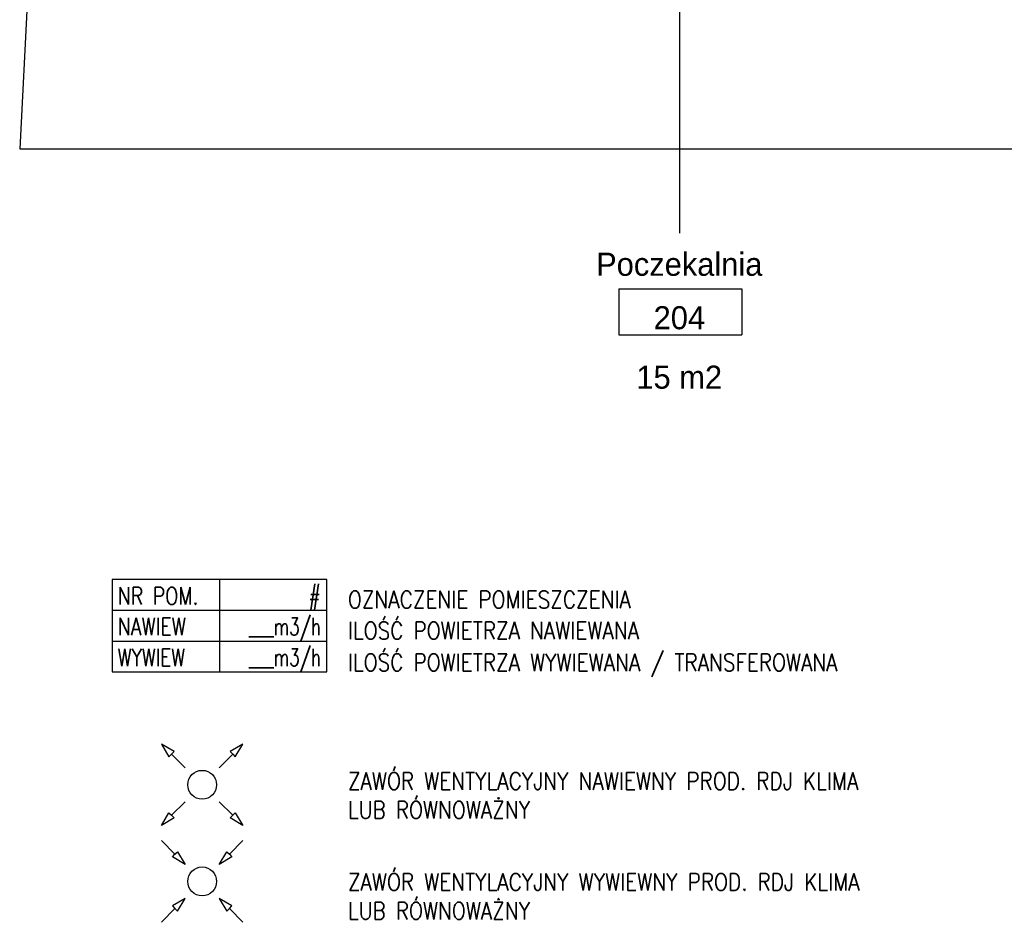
# Model space of a CAD drawing. Header units: centimetres. Extents: x -1062 to 5388, y 1642 to 2943.
# Tile 1 of 90: x -916 to -404, y 1642 to 2111. Entities that reach past the tile are written whole.
import ezdxf
from ezdxf.enums import TextEntityAlignment as Align

# ---------------------------------------------------------------- set-up
doc = ezdxf.new("R2010")
doc.units = ezdxf.units.CM
doc.layers.add('M-DIFF-RETN', color=230, linetype='Continuous', true_color=0xff007f)
doc.layers.add('M-DIFF-SUPP', color=7, linetype='Continuous', true_color=0x006dda)
for name, color, linetype in [('M-l-zo', 3, 'Continuous'), ('M-TEXT-ROOM-TAG', 86, 'Continuous'), ('M-XREF', 252, 'Continuous'), ('XREF$0$Oznaczenia pomieszczeń', 8, 'Continuous'), ('XREF$0$Oznaczenia pomieszczeń-1', 8, 'Continuous'), ('XREF$0$Ściany-2', 8, 'Continuous')]:
    doc.layers.add(name, color=color, linetype=linetype)
doc.layers.add('M-TEXT', color=5, linetype='Continuous', lineweight=9)
doc.styles.add('RomanS', font='romans.shx')
doc.styles.add('XREF$0$Arial_1', font='txt', dxfattribs={"height": 12})

# ---------------------------------------------------------------- blocks, each defined once
blk = doc.blocks.new('*U2541')
blk.add_circle((0, 0), 15)
at = {"layer": 'M-l-zo'}
for points in [[(-17.7, 17.7), (-31.8, 31.8), (-34.5, 29.2), (-42.4, 42.4), (-29.2, 34.5), (-31.8, 31.8)], [(17.7, 17.7), (31.8, 31.8), (34.5, 29.2), (42.4, 42.4), (29.2, 34.5), (31.8, 31.8)], [(-17.7, -17.7), (-31.8, -31.8), (-29.2, -34.5), (-42.4, -42.4), (-34.5, -29.2), (-31.8, -31.8)], [(17.7, -17.7), (31.8, -31.8), (29.2, -34.5), (42.4, -42.4), (34.5, -29.2), (31.8, -31.8)]]:
    blk.add_lwpolyline(points, close=True, dxfattribs=at)
at = {"width": 0.8, "flags": 4}
blk.add_attdef('AIR_FLOW', (-40.3, 45.3), '', height=16, dxfattribs=at)
blk = doc.blocks.new('*U2542')
blk.add_circle((0, 0), 15)
at = {"layer": 'M-l-zo'}
for points in [[(-42.4, 42.4), (-28.3, 28.3), (-25.6, 30.9), (-17.7, 17.7), (-30.9, 25.6), (-28.3, 28.3)], [(42.4, 42.4), (28.3, 28.3), (25.6, 30.9), (17.7, 17.7), (30.9, 25.6), (28.3, 28.3)], [(-42.4, -42.4), (-28.3, -28.3), (-30.9, -25.6), (-17.7, -17.7), (-25.6, -30.9), (-28.3, -28.3)], [(42.4, -42.4), (28.3, -28.3), (30.9, -25.6), (17.7, -17.7), (25.6, -30.9), (28.3, -28.3)]]:
    blk.add_lwpolyline(points, close=True, dxfattribs=at)
at = {"width": 0.8, "flags": 4}
blk.add_attdef('AIR_FLOW', (-40.3, 45.3), '', height=16, dxfattribs=at)
blk = doc.blocks.new('XREF$0$M_Oznaczenie pomieszczenia - Oznaczenie pomieszczenia z powierzchnią-55349-Aranżacja_01')
at = {"layer": 'XREF$0$Oznaczenia pomieszczeń'}
for p, q in [((-0.8, 0.3), (-0.8, -0.3)), ((-0.8, 0.3), (0.8, 0.3)), ((0.8, 0.3), (0.8, -0.3)), ((-0.8, -0.3), (0.8, -0.3))]:
    blk.add_line(p, q, dxfattribs=at)
blk = doc.blocks.new('XREF')
at = {"layer": 'XREF$0$Oznaczenia pomieszczeń'}
blk.add_line((-572.6, 2149.58), (-572.6, 2000.04), dxfattribs=at)
at = {"layer": 'XREF$0$Ściany-2'}
for p, q in [((-878.38, 2775.08), (-915.87, 2044.08)), ((-915.87, 2044.08), (134.28, 2044.08))]:
    blk.add_line(p, q, dxfattribs=at)
at = {"layer": 'XREF$0$Oznaczenia pomieszczeń', "xscale": 39.99999999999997, "yscale": 39.99999999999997, "zscale": 39.99999999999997}
blk.add_blockref('XREF$0$M_Oznaczenie pomieszczenia - Oznaczenie pomieszczenia z powierzchnią-55349-Aranżacja_01', (-572.18, 1959.21), dxfattribs=at)
at = {"layer": 'XREF$0$Oznaczenia pomieszczeń-1', "char_height": 12, "line_spacing_factor": 0.936439, "style": 'XREF$0$Arial_1'}
for s, insert, width, attachment_point in [('\\pxqc,t4.23333,8.46667,12.7,16.93333,21.16667,25.4,29.63333,33.86667,38.1,42.33333,46.56667,50.8,55.03333,59.26667,63.5,67.73333,71.96667,76.2,80.43333,84.66667,88.9,93.13333,97.36667,101.6,105.83333,110.06667,114.3,118.53333,122.76667,127,131.23333,135.46667;{Poczekalnia}', (-572.72, 1977.78), 92.08, 8), ('\\pxqc,t4.23333,8.46667,12.7,16.93333,21.16667,25.4,29.63333,33.86667,38.1,42.33333,46.56667,50.8,55.03333,59.26667,63.5,67.73333,71.96667,76.2,80.43333,84.66667,88.9,93.13333,97.36667,101.6,105.83333,110.06667,114.3,118.53333,122.76667,127,131.23333,135.46667;204', (-572.67, 1956.04), 9.8, 5), ('\\pxqc,t4.23333,8.46667,12.7,16.93333,21.16667,25.4,29.63333,33.86667,38.1,42.33333,46.56667,50.8,55.03333,59.26667,63.5,67.73333,71.96667,76.2,80.43333,84.66667,88.9,93.13333,97.36667,101.6,105.83333,110.06667,114.3,118.53333,122.76667,127,131.23333,135.46667;15 m2', (-572.74, 1925.12), 44.2, 5)]:
    blk.add_mtext(s, dxfattribs=dict(at, insert=insert, width=width, attachment_point=attachment_point))

msp = doc.modelspace()

# ---------------------------------------------------------------- linework, layer by layer
at = {"layer": 'M-TEXT-ROOM-TAG'}
for p, q in [((-811.99, 1819.91), (-811.99, 1771.91)), ((-811.99, 1819.91), (-811.99, 1771.91)), ((-867.82, 1803.91), (-756.16, 1803.91)), ((-867.82, 1803.91), (-756.16, 1803.91)), ((-867.82, 1787.91), (-756.16, 1787.91)), ((-867.82, 1787.91), (-756.16, 1787.91)), ((-867.82, 1771.91), (-756.16, 1771.91)), ((-867.82, 1771.91), (-756.16, 1771.91))]:
    msp.add_line(p, q, dxfattribs=at)
msp.add_lwpolyline([(-867.82, 1771.91), (-756.16, 1771.91), (-756.16, 1819.91), (-867.82, 1819.91)], close=True, dxfattribs=at)
msp.add_lwpolyline([(-867.82, 1771.91), (-756.16, 1771.91), (-756.16, 1819.91), (-867.82, 1819.91)], close=True, dxfattribs=at)

# ---------------------------------------------------------------- block references
at = {"layer": 'M-DIFF-RETN', "xscale": 0.5, "yscale": 0.5, "zscale": 0.5, "rotation": 269.9999999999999}
msp.add_blockref('*U2542', (-820.95, 1662.86), dxfattribs=at)
at = {"layer": 'M-DIFF-SUPP', "xscale": 0.5, "yscale": 0.5, "zscale": 0.5, "rotation": 90}
msp.add_blockref('*U2541', (-820.95, 1713.14), dxfattribs=at)
at = {"layer": 'M-XREF'}
msp.add_blockref('XREF', (0, 0), dxfattribs=at)

# ---------------------------------------------------------------- texts
at = {"layer": 'M-TEXT', "style": 'RomanS', "width": 0.85}
for s, p in [('OZNACZENIE POMIESZCZENIA', (-745.08, 1802.3)), ('OZNACZENIE POMIESZCZENIA', (-745.08, 1802.3)), ('ILOŚĆ POWIETRZA NAWIEWANA', (-745.08, 1786.14)), ('ILOŚĆ POWIETRZA NAWIEWANA', (-745.08, 1786.14)), ('ILOŚĆ POWIETRZA WYWIEWANA / TRANSFEROWANA', (-745.08, 1769.57)), ('ILOŚĆ POWIETRZA WYWIEWANA / TRANSFEROWANA', (-745.08, 1769.57))]:
    msp.add_text(s, height=9, dxfattribs=at).set_placement(p, align=Align.BOTTOM_LEFT)
at = {"layer": 'M-TEXT', "char_height": 9, "attachment_point": 1, "style": 'RomanS'}
for s, insert, width in [('{\\W0.85;ZAWÓR WENTYLACYJNY NAWIEWNY PROD. RDJ KLIMA \\PLUB RÓWNOWAŻNY}', (-745.08, 1719.57), 333.7787), ('{\\W0.85;ZAWÓR WENTYLACYJNY NAWIEWNY PROD. RDJ KLIMA \\PLUB RÓWNOWAŻNY}', (-745.08, 1719.57), 333.7787), ('{\\W0.85;ZAWÓR WENTYLACYJNY WYWIEWNY PROD. RDJ KLIMA\\PLUB RÓWNOWAŻNY}', (-745.08, 1667.05), 332.8139), ('{\\W0.85;ZAWÓR WENTYLACYJNY WYWIEWNY PROD. RDJ KLIMA\\PLUB RÓWNOWAŻNY}', (-745.08, 1667.05), 332.8139)]:
    msp.add_mtext(s, dxfattribs=dict(at, insert=insert, width=width))
at = {"layer": 'M-TEXT-ROOM-TAG', "style": 'RomanS'}
for s, width, p in [('NR POM. ', 0.8, (-864.82, 1806.91)), ('NR POM. ', 0.8, (-864.82, 1806.91)), ('NAWIEW', 0.8, (-864.82, 1790.91)), ('NAWIEW', 0.8, (-864.82, 1790.91)), ('WYWIEW', 0.775, (-864.82, 1774.91)), ('WYWIEW', 0.775, (-864.82, 1774.91))]:
    msp.add_text(s, height=9, dxfattribs=dict(at, width=width)).set_placement(p)
for s, width, p in [('#', 0.8, (-759.16, 1806.91)), ('#', 0.8, (-759.16, 1806.91)), ('___m3/h', 0.7, (-759.16, 1790.91)), ('___m3/h', 0.7, (-759.16, 1790.91)), ('___m3/h', 0.7, (-759.16, 1774.91)), ('___m3/h', 0.7, (-759.16, 1774.91))]:
    msp.add_text(s, height=9, dxfattribs=dict(at, width=width)).set_placement(p, align=Align.RIGHT)

doc.saveas('drawing.dxf')
